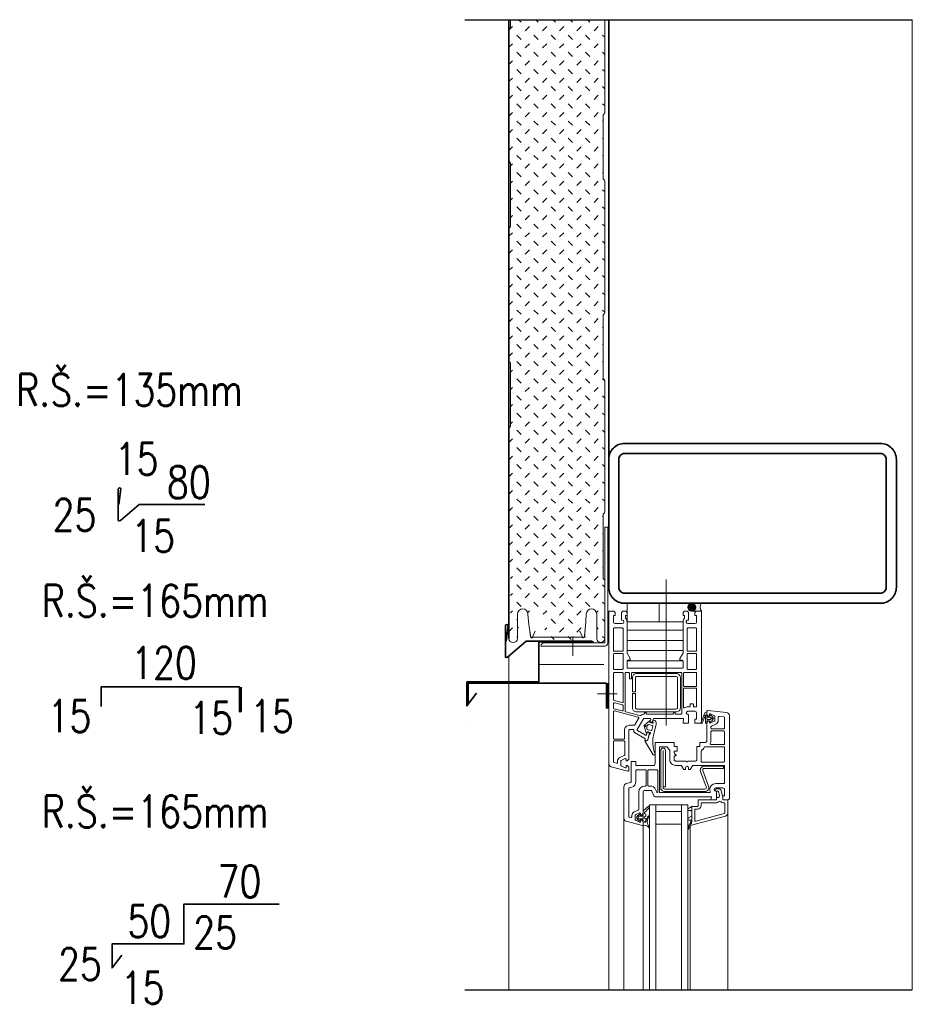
# Model space of a CAD drawing. Header units: millimetres. Extents: x -485339 to 350584, y -1189936 to 0.
# Tile 16 of 256: x -318442 to -317884, y -1055238 to -1054622. Entities that reach past the tile are written whole.
import ezdxf

# ---------------------------------------------------------------- set-up
doc = ezdxf.new("R2010")
doc.units = ezdxf.units.MM
doc.header["$LTSCALE"] = 10
for name, pattern in [('4008$0$SLD', [0]), ('4014$0$SLD', [0]), ('AUSGEZOGEN', [0]), ('DE_FLG$0$SLD', [0]), ('DE_MITTE$0$SLD', [0])]:
    doc.linetypes.add(name, pattern=pattern)
doc.layers.get('Defpoints').update_dxf_attribs({"color": 201})
for name, color, linetype, lineweight in [('N_klemp', 220, 'Continuous', 35), ('N_popis', 10, 'Continuous', 18), ('N_čáry_obrys', 10, 'Continuous', 35), ('N_čáry_plné', 10, 'Continuous', 18), ('N_šrary', 10, 'Continuous', 18), ('St_čáry_obrys', 5, 'Continuous', 35), ('St_čáry_plné', 250, 'Continuous', 18)]:
    doc.layers.add(name, color=color, linetype=linetype, lineweight=lineweight)
doc.styles.get("Standard").update_dxf_attribs({"font": 'simplex.shx', "width": 0.8})
doc.linetypes.add('IZOLACE', pattern='A,0.0001,-0.1,[134,ltypeshp.shx,S=0.1,R=0,X=-0.1,Y=0],-0.2,[134,ltypeshp.shx,S=0.1,R=180,X=0.1,Y=0],-0.1', length=0.4001)

# ---------------------------------------------------------------- blocks, each defined once
blk = doc.blocks.new('*X7571')
at = {"color": 0}
for p, q in [((144.05625, 175.3375), (144.05625, 175.3375)), ((144.1375, 175.175), (144.1375, 175.175)), ((144.21875, 175.3375), (144.21875, 175.3375)), ((144.21875, 175.0125), (144.21875, 175.0125)), ((144.3, 175.175), (144.3, 175.175)), ((144.38125, 175.3375), (144.38125, 175.3375)), ((144.38125, 175.0125), (144.38125, 175.0125)), ((144.4625, 175.175), (144.4625, 175.175)), ((144.54375, 175.3375), (144.54375, 175.3375)), ((144.54375, 175.0125), (144.54375, 175.0125)), ((144.625, 175.175), (144.625, 175.175)), ((144.70625, 175.3375), (144.70625, 175.3375)), ((143.975, 174.525), (143.975, 174.525)), ((144.1375, 174.525), (144.1375, 174.525)), ((144.21875, 174.6875), (144.21875, 174.6875)), ((144.3, 174.85), (144.3, 174.85)), ((144.3, 174.525), (144.3, 174.525)), ((144.38125, 174.6875), (144.38125, 174.6875)), ((144.4625, 174.85), (144.4625, 174.85)), ((144.4625, 174.525), (144.4625, 174.525)), ((144.54375, 174.6875), (144.54375, 174.6875)), ((144.625, 174.85), (144.625, 174.85)), ((144.625, 174.525), (144.625, 174.525)), ((144.70625, 174.6875), (144.70625, 174.6875)), ((144.7875, 174.525), (144.7875, 174.525))]:
    blk.add_line(p, q, dxfattribs=at)
blk = doc.blocks.new('*X7572')
at = {"color": 0}
for p, q in [((394.92, 631.63), (395.43, 632.13)), ((394.95, 631.47), (395.58, 632.11)), ((394.97, 631.85), (395.2, 632.08)), ((395, 631.35), (395.7, 632.05)), ((395.69, 631.21), (395, 631.9)), ((395.78, 631.29), (395.08, 631.99)), ((395.09, 631.26), (395.79, 631.97)), ((395.86, 631.39), (395.18, 632.07)), ((395.91, 631.52), (395.31, 632.12)), ((395.92, 631.68), (395.47, 632.13)), ((395.41, 631.13), (394.92, 631.62)), ((395.57, 631.15), (394.94, 631.78)), ((395.16, 631.2), (394.99, 631.37)), ((395.19, 631.19), (395.86, 631.86)), ((395.32, 631.14), (395.91, 631.73)), ((395.49, 631.14), (395.92, 631.56))]:
    blk.add_line(p, q, dxfattribs=at)

msp = doc.modelspace()

# ---------------------------------------------------------------- hatches: boundary and pattern name
at = {"layer": 'N_čáry_plné'}
h = msp.add_hatch(dxfattribs=at)
h.set_pattern_fill('NET', color=256, angle=45, style=0)
h.set_pattern_definition([(45, (-320485.2726, -1056006.063), (-2.245064, 2.245064), []), (135, (-320485.2726, -1056006.063), (-2.245064, -2.245064), [])])
h.paths.add_polyline_path([(-318062.03, -1054998.7), (-318062.03, -1054994.8), (-318063.03, -1054994.8), (-318063.03, -1054996.46, -0.213422)])
h = msp.add_hatch(dxfattribs=at)
h.set_pattern_fill('LINE', color=256, scale=2, style=0)
h.set_pattern_definition([(1e-13, (-320692.662, -1055956.594), (-1e-14, 6.35), [])])
h.paths.add_polyline_path([(-318062.03, -1055003.64), (-318062.03, -1055018.33), (-318060.03, -1055021.79), (-318060.03, -1055022.8), (-318061.53, -1055022.8, 0.414214), (-318062.03, -1055023.29), (-318062.03, -1055027.3, 0.414214), (-318061.53, -1055027.8), (-318027.53, -1055027.8, 0.414214), (-318027.03, -1055027.3), (-318027.03, -1055023.3, 0.414214), (-318027.53, -1055022.8), (-318029.03, -1055022.8), (-318029.03, -1055021.8), (-318027.03, -1055018.33), (-318027.03, -1055003.64)])
at = {"layer": 'N_šrary', "ltscale": 0.2}
h = msp.add_hatch(dxfattribs=at)
h.set_pattern_fill('ZEM_NASYPANA', color=256, scale=3.8, style=0)
h.set_pattern_definition([(45, (-318286.9425, -1057724.52), (8e-16, 10.748023), [3.8, -11.4]), (135, (-318278.8814, -1057719.146), (-10.748023, 8e-16), [3.8, -11.4])])
h.paths.add_polyline_path([(-318121.03, -1054993.95, -1), (-318114.53, -1054993.95), (-318113.94, -1055000.7), (-318112.75, -1055008.19, 0.73746), (-318111.62, -1055008.35), (-318111.46, -1055008.01, -0.982955), (-318112.85, -1055008.2), (-318113.23, -1055005.79), (-318114.04, -1055005.79), (-318113.85, -1055007.97, 0.388879), (-318111.86, -1055009.79), (-318110.69, -1055009.79), (-318091.03, -1055009.79), (-318089.72, -1055009.79, 0.388879), (-318087.72, -1055007.97), (-318087.53, -1055005.79), (-318088.56, -1055005.79), (-318087.94, -1054998.7), (-318087.53, -1054993.95, -1), (-318081.03, -1054993.95), (-318081.03, -1055009.2, 1), (-318076.03, -1055009.2), (-318076.03, -1055008.22), (-318076.03, -1054972.93, 0.267949), (-318076.53, -1054972.06, -0.267949), (-318077.03, -1054971.2), (-318077.03, -1054931.93, -0.267949), (-318076.53, -1054931.06, 0.267949), (-318076.03, -1054930.2), (-318076.03, -1054847.93, 0.267949), (-318076.53, -1054847.06, -0.267949), (-318077.03, -1054846.2), (-318077.03, -1054807.2, -0.267949), (-318076.53, -1054806.33, 0.267949), (-318076.03, -1054805.46), (-318076.03, -1054722.93, 0.267949), (-318076.53, -1054722.06, -0.267949), (-318077.03, -1054721.2), (-318077.03, -1054682.2, -0.267949), (-318076.53, -1054681.33, 0.267949), (-318076.03, -1054680.46), (-318076.03, -1054622.43), (-318135.03, -1054622.43), (-318135.03, -1054626.46, -0.267949), (-318135.53, -1054627.33, 0.267949), (-318136.03, -1054628.2), (-318136.03, -1054710.2, 0.267949), (-318135.53, -1054711.06, -0.267949), (-318135.03, -1054711.93), (-318135.03, -1054751.46, -0.267949), (-318135.53, -1054752.33, 0.267949), (-318136.03, -1054753.2), (-318136.03, -1054835.2, 0.267949), (-318135.53, -1054836.06, -0.267949), (-318135.03, -1054836.93), (-318135.03, -1054876.46, -0.267949), (-318135.53, -1054877.33, 0.267949), (-318136.03, -1054878.2), (-318136.03, -1054960.2, 0.267949), (-318135.53, -1054961.06, -0.267949), (-318135.03, -1054961.93), (-318135.03, -1055001.2, -0.267949), (-318135.53, -1055002.06, 0.267949), (-318136.03, -1055002.93), (-318136.03, -1055009.2, 0.920705), (-318130.58, -1055009.2), (-318130.58, -1054993.95, -1), (-318124.08, -1054993.95), (-318123.49, -1055000.7), (-318122.33, -1055007.99, 0.186793), (-318121.03, -1055004.62)])
h.paths.add_polyline_path([(-318089.77, -1055008.67, -0.277367), (-318090.06, -1055008.01)], flags=16)

# ---------------------------------------------------------------- linework, layer by layer
at = {"layer": 'Defpoints', "ltscale": 0.25}
for p, q in [((-318163.53, -1054622.14), (-317883.53, -1054622.14)), ((-318163.53, -1055228.94), (-317883.53, -1055228.94))]:
    msp.add_line(p, q, dxfattribs=at)
at = {"layer": 'N_klemp', "lineweight": 35}
for points in [[(-318380.42, -1054915.63, -0.729832), (-318378.81, -1054915.63), (-318380.02, -1054925.34)], [(-318326.21, -1054925.32), (-318367.4, -1054925.32), (-318379.15, -1054935.38, -0.369997), (-318380.42, -1054935.38), (-318380.42, -1054915.63)], [(-318138.13, -1055001.09, -0.729832), (-318136.52, -1055001.09), (-318137.73, -1055010.8)], [(-318083.92, -1055010.77), (-318125.12, -1055010.77), (-318136.86, -1055020.84, -0.369997), (-318138.13, -1055020.84), (-318138.13, -1055001.09)], [(-318161.58, -1055049.32), (-318161.58, -1055037.2), (-318075, -1055037.2), (-318075, -1055052.2, 1), (-318073.9, -1055052.2), (-318073.9, -1055037.23)], [(-318391.22, -1055051.65), (-318391.22, -1055039.54), (-318304.64, -1055039.54), (-318304.64, -1055054.54, 1), (-318303.54, -1055054.54), (-318303.54, -1055039.56)]]:
    msp.add_lwpolyline(points, format="xyb", dxfattribs=at)
for points in [[(-318083.03, -1055011.36), (-318117.28, -1055011.36), (-318117.28, -1055036.36), (-318162.28, -1055036.36), (-318162.28, -1055051.36), (-318156.19, -1055043.42)], [(-318279.74, -1055175.28), (-318339.31, -1055175.28), (-318339.31, -1055200.28), (-318384.31, -1055200.28), (-318384.31, -1055215.28), (-318378.22, -1055207.34)]]:
    msp.add_lwpolyline(points, dxfattribs=at)
at = {"layer": 'N_čáry_obrys'}
for points in [[(-318136.03, -1055009.2), (-318136.03, -1054622.14)], [(-318073.53, -1054622.14), (-318073.53, -1054896.72)]]:
    msp.add_lwpolyline(points, dxfattribs=at)
at = {"layer": 'N_čáry_obrys', "lineweight": 18}
msp.add_lwpolyline([(-318136.03, -1055020.13), (-318136.03, -1055228.94)], dxfattribs=at)
at = {"layer": 'N_čáry_plné'}
for p, q in [((-318136.03, -1054622.14), (-318136.03, -1055009.2)), ((-318073.53, -1054622.14), (-318073.53, -1054906.87)), ((-317883.53, -1055228.94), (-317883.53, -1054622.14)), ((-318015.53, -1054987.2), (-318021.53, -1054987.2)), ((-318021.53, -1054992.2), (-318015.53, -1054992.2)), ((-318064.9, -1055050.7), (-318069.9, -1055049.36)), ((-318070.53, -1055051.8), (-318070.53, -1055052.64)), ((-318070.16, -1055053.13), (-318065.16, -1055054.47)), ((-318064.53, -1055053.98), (-318064.53, -1055051.19)), ((-318075.18, -1055076.19), (-318075.18, -1055076.19))]:
    msp.add_line(p, q, dxfattribs=at)
at = {"layer": 'N_čáry_plné', "linetype": 'AUSGEZOGEN'}
for p, q in [((-318076.03, -1054622.43), (-318076.03, -1054680.46)), ((-318136.03, -1054628.2), (-318136.03, -1054710.2)), ((-318136.03, -1054628.2), (-318136.03, -1054710.2)), ((-318077.03, -1054682.2), (-318077.03, -1054721.2)), ((-318077.03, -1054682.2), (-318077.03, -1054721.2)), ((-318135.03, -1054711.93), (-318135.03, -1054751.46)), ((-318076.03, -1054722.93), (-318076.03, -1054805.46)), ((-318136.03, -1054753.2), (-318136.03, -1054835.2)), ((-318077.03, -1054807.2), (-318077.03, -1054846.2)), ((-318135.03, -1054836.93), (-318135.03, -1054876.46)), ((-318076.03, -1054847.93), (-318076.03, -1054930.2)), ((-318076.03, -1054849.72), (-318076.03, -1054930.2)), ((-318135.03, -1054868.43), (-318135.03, -1054876.46)), ((-318136.03, -1054878.2), (-318136.03, -1054960.2)), ((-318136.03, -1054878.2), (-318136.03, -1054960.2)), ((-318077.03, -1054931.93), (-318077.03, -1054971.2)), ((-318077.03, -1054931.93), (-318077.03, -1054971.2)), ((-318076.03, -1054972.93), (-318076.03, -1055009.2)), ((-318130.58, -1054993.95), (-318130.58, -1055009.2)), ((-318124.08, -1054993.95), (-318123.49, -1055000.7)), ((-318087.53, -1054993.95), (-318087.94, -1054998.7)), ((-318081.03, -1054993.95), (-318081.03, -1055009.2)), ((-318123.49, -1055000.7), (-318122.3, -1055008.19)), ((-318087.94, -1054998.7), (-318088.78, -1055008.2)), ((-318122.95, -1055004.7), (-318122.4, -1055008.2)), ((-318121.17, -1055008.35), (-318119.54, -1055004.7)), ((-318089.91, -1055008.34), (-318091.54, -1055004.69)), ((-318088.37, -1055004.69), (-318088.68, -1055008.22)), ((-318121.71, -1055008.7), (-318121.61, -1055008.7)), ((-318121.16, -1055008.34), (-318089.91, -1055008.34))]:
    msp.add_line(p, q, dxfattribs=at)
at = {"layer": 'N_čáry_plné', "linetype": 'Continuous'}
for p, q in [((-318048.04, -1055228.94), (-318048.04, -1055113.32)), ((-318044.04, -1055113.32), (-318048.04, -1055113.32)), ((-318044.04, -1055228.94), (-318044.04, -1055113.32)), ((-318028.04, -1055228.94), (-318028.04, -1055113.32)), ((-318024.04, -1055113.32), (-318028.04, -1055113.32)), ((-318024.04, -1055228.94), (-318024.04, -1055113.32))]:
    msp.add_line(p, q, dxfattribs=at)
at = {"layer": 'N_čáry_plné'}
for points in [[(-318116, -1055013.97, -0.414214), (-318114, -1055011.97), (-318076.03, -1055011.97), (-318076.03, -1054939.47), (-318074.03, -1054939.47), (-318074.03, -1055011.97, -0.414214), (-318076.03, -1055013.97), (-318116, -1055013.97)], [(-318050.55, -1055072.79, 0.707107), (-318049.14, -1055072.68), (-318048.3, -1055069.54), (-318047.47, -1055068.35, 0.520567), (-318047.61, -1055067.97), (-318049.31, -1055067.51), (-318049.49, -1055068.19, -0.745504), (-318050.06, -1055068.2), (-318051.42, -1055064.06, -0.297935), (-318051.31, -1055063.64), (-318048.06, -1055060.74, -0.745504), (-318047.57, -1055061.04), (-318047.76, -1055061.71), (-318046.09, -1055062.16, 0.606815), (-318045.79, -1055061.83), (-318046.03, -1055061.18, -0.153915), (-318046.04, -1055061.09), (-318045.89, -1055060.56, -0.414214), (-318045.4, -1055060.27, -0.425542), (-318043.89, -1055062.75), (-318045.35, -1055069.13, 0.153081), (-318044.53, -1055081.26, -0.708308), (-318045.69, -1055081.89), (-318050.67, -1055073.59, -0.282029), (-318050.87, -1055072.93), (-318050.83, -1055072.81, -0.707107), (-318050.55, -1055072.79)], [(-318039.5, -1055101.9), (-318038, -1055101.9), (-318038, -1055079.2, 1), (-318041, -1055079.2), (-318041, -1055102.4, 0.414214), (-318038.5, -1055104.9), (-318013.4, -1055104.9, 0.522229), (-318011.06, -1055101.53), (-318014.64, -1055091.85, -0.522229), (-318013.7, -1055090.5), (-318001.7, -1055090.5), (-318001.7, -1055089), (-318013.7, -1055089, 0.522229), (-318016.05, -1055092.37), (-318012.47, -1055102.05, -0.522229), (-318013.4, -1055103.4), (-318038.5, -1055103.4, -0.414214), (-318039.5, -1055102.4), (-318039.5, -1055079.2)], [(-318053.94, -1055123.11, -0.548619), (-318054.34, -1055123.24), (-318054.44, -1055123.16), (-318055.66, -1055122.13), (-318055.76, -1055122.05, -0.221695), (-318055.83, -1055121.9), (-318055.83, -1055120.49, -0.221694), (-318055.76, -1055120.34), (-318055.66, -1055120.26), (-318054.44, -1055119.23), (-318054.34, -1055119.15, -0.548619), (-318053.94, -1055119.28), (-318053.83, -1055119.69), (-318052.03, -1055119.69), (-318052.03, -1055117.16, -0.303346), (-318051.9, -1055116.98), (-318048.66, -1055114.07, -0.070456), (-318048.53, -1055114.04, -0.565003), (-318048.07, -1055114.65, -0.088529), (-318050.96, -1055117.82, 0.282029), (-318051.23, -1055118.27), (-318051.23, -1055118.73), (-318050.33, -1055119.06), (-318050.33, -1055120.5), (-318051.23, -1055120.73), (-318051.23, -1055121.66), (-318050.33, -1055121.9), (-318050.33, -1055123.5), (-318051.23, -1055123.73), (-318051.23, -1055124.1), (-318050.33, -1055124.1, -0.151253), (-318048.48, -1055120.12, -0.881616), (-318048.08, -1055120.47, 0.385228), (-318048.07, -1055127.21, -0.856923), (-318048.39, -1055127.52), (-318049.13, -1055126.72, 0.184411), (-318050.42, -1055126.1), (-318051.85, -1055125.97, -0.388886), (-318052.03, -1055125.77), (-318052.03, -1055125.1), (-318052.03, -1055122.7), (-318053.83, -1055122.7), (-318053.94, -1055123.11)], [(-318022.53, -1055126.2, 0.07144), (-318023.47, -1055128.33, -0.40386), (-318023.71, -1055128.48), (-318023.78, -1055128.46, -0.410765), (-318024.01, -1055128.11, -0.058815), (-318023.12, -1055125.58, -0.063292), (-318023.05, -1055125.47), (-318022.71, -1055125.05, -0.053572), (-318022.4, -1055124.75, 0.227931), (-318022.03, -1055123.97), (-318022.03, -1055123.18, 0.414214), (-318022.33, -1055122.88), (-318023.28, -1055122.88, -0.767327), (-318023.65, -1055121.48), (-318021.78, -1055120.4, 0.267927), (-318021.53, -1055119.97), (-318021.53, -1055117.38, 0.414214), (-318022.03, -1055116.88), (-318023.28, -1055116.88, -0.767327), (-318023.65, -1055115.48), (-318021.53, -1055114.25)]]:
    msp.add_lwpolyline(points, format="xyb", dxfattribs=at)
at = {"layer": 'N_čáry_plné', "ltscale": 0.25}
msp.add_lwpolyline([(-318037.51, -1055063.67), (-318037.51, -1054972.38)], dxfattribs=at)
at = {"layer": 'N_čáry_plné'}
msp.add_lwpolyline([(-318062.03, -1054998.7), (-318041.89, -1054998.7), (-318041.89, -1054987.2), (-318062.03, -1054987.2)], close=True, dxfattribs=at)
at = {"layer": 'N_čáry_plné', "linetype": 'Continuous'}
msp.add_lwpolyline([(-318073.53, -1055048.92), (-318073.53, -1054992.2), (-318070.28, -1054992.2), (-318069.53, -1054992.94), (-318069.53, -1054994.8), (-318070.53, -1054994.8), (-318070.53, -1054998.9, 0.414213), (-318069.53, -1054999.9), (-318065.03, -1054999.9, 0.414213), (-318064.03, -1054998.9), (-318064.03, -1054998.7, 0.414213), (-318065.03, -1054997.7), (-318065.53, -1054997.7), (-318065.53, -1054992.95), (-318064.78, -1054992.2), (-318062.78, -1054992.2), (-318062.03, -1054992.95), (-318062.03, -1054994.8), (-318063.03, -1054994.8), (-318063.03, -1054996.46, -0.213422), (-318062.03, -1054998.7), (-318062.03, -1055018.33), (-318060.03, -1055021.79), (-318060.03, -1055022.8), (-318061.53, -1055022.8, 0.414213), (-318062.03, -1055023.29), (-318062.03, -1055027.3, 0.414214), (-318061.53, -1055027.8), (-318027.53, -1055027.8, 0.414213), (-318027.03, -1055027.3), (-318027.03, -1055023.3, 0.414213), (-318027.53, -1055022.8), (-318029.03, -1055022.8), (-318029.03, -1055021.8), (-318027.03, -1055018.33), (-318027.03, -1054998.7, -0.213422), (-318026.03, -1054996.46), (-318026.03, -1054994.8), (-318027.03, -1054994.8), (-318027.03, -1054992.94), (-318026.28, -1054992.2), (-318024.28, -1054992.2), (-318023.53, -1054992.95), (-318023.53, -1054997.7), (-318024.03, -1054997.7, 0.414214), (-318025.03, -1054998.7), (-318025.03, -1054998.9, 0.414213), (-318024.03, -1054999.9), (-318019.53, -1054999.9, 0.414213), (-318018.53, -1054998.9), (-318018.53, -1054994.8), (-318019.53, -1054994.8), (-318019.53, -1054992.94), (-318018.78, -1054992.2), (-318015.53, -1054992.2), (-318015.53, -1055061.2, -0.414214), (-318016.53, -1055062.2), (-318019.53, -1055062.2), (-318019.53, -1055059.6), (-318018.53, -1055059.6), (-318018.53, -1055055.7, 0.414213), (-318019.53, -1055054.7), (-318024.03, -1055054.7, 1), (-318024.03, -1055056.7), (-318023.53, -1055056.7), (-318023.53, -1055062.2), (-318027.03, -1055062.2), (-318026.77, -1055059.2), (-318045.14, -1055059.2, 0.339454), (-318045.63, -1055059.57), (-318046.01, -1055060.99, -0.267949), (-318046.72, -1055061.69), (-318047.26, -1055061.84), (-318047.56, -1055061.76, -0.414214), (-318047.7, -1055061.51), (-318047.25, -1055059.82, 0.493145), (-318047.73, -1055059.2), (-318051.36, -1055059.2, 0.267949), (-318051.79, -1055059.45), (-318055.66, -1055066.15, 0.414214), (-318055.48, -1055066.83), (-318050.54, -1055069.68, 0.493145), (-318049.81, -1055069.38), (-318049.36, -1055067.69, -0.414214), (-318049.11, -1055067.55), (-318048.81, -1055067.63), (-318048.41, -1055068.03, -0.267949), (-318048.15, -1055069), (-318049.12, -1055072.62, -0.8391), (-318050.67, -1055072.48), (-318050.7, -1055072.15, 0.244698), (-318050.95, -1055071.76), (-318057.48, -1055067.99, -0.267949), (-318057.73, -1055067.56), (-318057.73, -1055066.7, 0.414214), (-318058.23, -1055066.2), (-318060.53, -1055066.2, 0.414214), (-318061.03, -1055066.7), (-318061.03, -1055084.7), (-318062.03, -1055085.69), (-318062.53, -1055085.69), (-318062.53, -1055084.8, 0.548619), (-318063.24, -1055084.34), (-318065.74, -1055085.51, 0.291473), (-318066.03, -1055085.96), (-318066.03, -1055088.43, 0.291474), (-318065.74, -1055088.88), (-318063.24, -1055090.05, 0.546633), (-318062.53, -1055089.59), (-318062.53, -1055088.7), (-318062.03, -1055088.7), (-318061.03, -1055089.69), (-318061.03, -1055091.7, -0.493145), (-318061.66, -1055092.18), (-318072.05, -1055089.39, -0.339454), (-318073.53, -1055087.46), (-318073.53, -1054992.2)], format="xyb", dxfattribs=at)
at = {"layer": 'N_čáry_plné'}
for points in [[(-318062.03, -1054998.7), (-318027.03, -1054998.7)], [(-318096.02, -1055020.07), (-318096.02, -1055007.86)], [(-318080.44, -1055043.8), (-318068.23, -1055043.8)], [(-318070.53, -1055051.8), (-318070.53, -1055049.85)], [(-318073.53, -1055087.46), (-318073.53, -1055228.94)], [(-318064.03, -1055121.54), (-318064.03, -1055228.94)], [(-317999.03, -1055118.36), (-317999.03, -1055228.94)], [(-318052.03, -1055125.89), (-318052.03, -1055228.94)], [(-318022.53, -1055126.2), (-318022.53, -1055228.94)]]:
    msp.add_lwpolyline(points, dxfattribs=at)
at = {"layer": 'N_čáry_plné', "linetype": 'Continuous'}
for points in [[(-318070.53, -1055003.1, -0.414214), (-318070.03, -1055002.6), (-318065.03, -1055002.6, -0.414214), (-318064.53, -1055003.1), (-318064.53, -1055016.7, -0.414214), (-318065.03, -1055017.2), (-318070.03, -1055017.2, -0.414214), (-318070.53, -1055016.69)], [(-318024.03, -1055002.6, 0.414214), (-318024.53, -1055003.1), (-318024.53, -1055016.7, 0.414214), (-318024.03, -1055017.2), (-318019.03, -1055017.2, 0.414214), (-318018.53, -1055016.7), (-318018.53, -1055003.1, 0.414214), (-318019.03, -1055002.6)], [(-318065.03, -1055018.5, -0.414214), (-318064.53, -1055019), (-318064.53, -1055028, -0.414214), (-318065.03, -1055028.5), (-318070.03, -1055028.5, -0.414214), (-318070.53, -1055027.99), (-318070.53, -1055019, -0.414213), (-318070.03, -1055018.5)], [(-318019.03, -1055018.5, -0.414213), (-318018.53, -1055019), (-318018.53, -1055028, -0.414214), (-318019.03, -1055028.5), (-318024.03, -1055028.5, -0.414214), (-318024.53, -1055028), (-318024.53, -1055019, -0.414214), (-318024.03, -1055018.5)], [(-318070.53, -1055031, -0.414214), (-318070.03, -1055030.5), (-318065.03, -1055030.5, -0.414214), (-318064.53, -1055030.99), (-318064.53, -1055048.81, -0.493145), (-318065.16, -1055049.29), (-318070.16, -1055047.95, -0.339454), (-318070.53, -1055047.47)], [(-318060.53, -1055031, 0.414214), (-318061.03, -1055030.5), (-318062.73, -1055030.5, 0.414214), (-318063.23, -1055031), (-318063.23, -1055054.6, 0.339454), (-318062.86, -1055055.08), (-318053.99, -1055057.46, 0.257005), (-318053.52, -1055057.34, -0.176272), (-318051.51, -1055056.5, 0.401872), (-318051.03, -1055056, -1.002105), (-318050.03, -1055055.99, 0.414214), (-318049.53, -1055056.5), (-318033.53, -1055056.5, 0.414214), (-318033.03, -1055055.99, -1), (-318032.03, -1055055.99, 0.414214), (-318031.53, -1055056.5), (-318028.23, -1055056.5, 0.414214), (-318027.73, -1055056), (-318027.73, -1055031, 0.414214), (-318028.23, -1055030.5), (-318058.73, -1055030.5, 0.414214), (-318059.23, -1055031), (-318059.23, -1055034.5), (-318060.53, -1055034.5)], [(-318026.23, -1055030.5), (-318019.03, -1055030.5, -0.414214), (-318018.53, -1055031), (-318018.53, -1055038.7, -0.414214), (-318019.03, -1055039.2), (-318026.23, -1055039.2, -0.414214), (-318026.73, -1055038.7), (-318026.73, -1055031, -0.414214)], [(-318019.03, -1055052), (-318020.03, -1055052, -0.414214), (-318020.53, -1055051.5), (-318020.53, -1055050.5, 0.414214), (-318021.03, -1055050), (-318022.03, -1055050, 0.414214), (-318022.53, -1055050.5), (-318022.53, -1055051.49, -0.414214), (-318023.03, -1055051.99), (-318024.03, -1055051.99, 0.138709), (-318025.97, -1055052.54, -0.586627), (-318026.73, -1055052.12), (-318026.73, -1055040.7, -0.414214), (-318026.23, -1055040.2), (-318019.03, -1055040.2, -0.414214), (-318018.53, -1055040.7), (-318018.53, -1055051.49, -0.414214)], [(-318057.53, -1055063.5), (-318060.53, -1055063.5, 0.414214), (-318063.73, -1055066.7), (-318063.73, -1055071.7), (-318063.73, -1055071.7, -0.414214), (-318064.23, -1055072.2), (-318070.03, -1055072.2, -0.414214), (-318070.53, -1055071.7), (-318070.53, -1055055.02, -0.493145), (-318069.9, -1055054.54), (-318055.09, -1055058.51, -0.493145), (-318054.79, -1055059.24), (-318057.1, -1055063.25, -0.267949)], [(-318032.63, -1055076.7), (-318030.78, -1055076.7), (-318030.78, -1055079.7), (-318032.63, -1055079.7), (-318032.63, -1055080.41, 0.176327), (-318032.39, -1055081.05), (-318031.38, -1055082.27, -0.63707), (-318031.53, -1055082.6), (-318032.63, -1055082.6), (-318032.63, -1055084.9, 0.414214), (-318031.63, -1055085.9), (-318025.03, -1055085.9, 0.99998), (-318024.03, -1055085.9), (-318019.28, -1055085.9, 0.414214), (-318018.28, -1055084.89), (-318018.28, -1055076.7), (-318016.43, -1055076.7), (-318016.43, -1055074.2), (-318013.03, -1055074.2, 0.414214), (-318012.03, -1055073.2), (-318012.03, -1055061.7), (-318011.03, -1055060.69), (-318010.53, -1055060.69), (-318010.53, -1055061.6, 0.54862), (-318009.82, -1055062.05), (-318007.32, -1055060.88, 0.291474), (-318007.03, -1055060.43), (-318007.03, -1055057.96, 0.291474), (-318007.32, -1055057.51), (-318009.82, -1055056.34, 0.546634), (-318010.53, -1055056.79), (-318010.53, -1055057.69), (-318011.03, -1055057.69), (-318012.03, -1055056.69), (-318012.03, -1055054.7, -0.445229), (-318011.48, -1055054.2), (-317999.82, -1055055.42, -0.383864), (-317998.03, -1055057.41), (-317998.03, -1055109.19, -0.414213), (-317999.03, -1055110.2), (-318002.03, -1055110.2), (-318002.03, -1055107.59), (-318001.03, -1055107.59), (-318001.03, -1055103.7, 0.414215), (-318002.03, -1055102.7), (-318006.53, -1055102.7, 0.999998), (-318006.53, -1055104.7), (-318006.03, -1055104.7), (-318006.03, -1055110.2), (-318009.53, -1055110.2), (-318009.18, -1055108.2), (-318044.39, -1055108.2, -0.291474), (-318045.3, -1055107.62), (-318046.62, -1055104.77, 0.291474), (-318047.53, -1055104.2), (-318051.03, -1055104.2, 0.414214), (-318052.03, -1055105.19), (-318052.03, -1055118.69), (-318053.03, -1055119.69), (-318053.53, -1055119.69), (-318053.53, -1055118.8, 0.548619), (-318054.24, -1055118.34), (-318056.74, -1055119.51, 0.291473), (-318057.03, -1055119.96), (-318057.03, -1055122.43, 0.291474), (-318056.74, -1055122.88), (-318054.24, -1055124.05, 0.546633), (-318053.53, -1055123.59), (-318053.53, -1055122.7), (-318053.03, -1055122.7), (-318052.03, -1055123.7), (-318052.03, -1055125.89, -0.493145), (-318052.41, -1055126.18), (-318062.55, -1055123.47, -0.339454), (-318064.03, -1055121.54), (-318064.03, -1055101.94, -0.339454), (-318062.55, -1055100), (-318059.9, -1055099.29, 0.339454), (-318059.53, -1055098.81), (-318059.53, -1055086.2), (-318056.53, -1055086.2), (-318056.53, -1055088.7), (-318045.53, -1055088.7, 0.414214), (-318044.53, -1055087.69), (-318044.53, -1055074.2), (-318032.63, -1055074.2)], [(-318005.03, -1055060.43, -0.291474), (-318006.47, -1055062.7), (-318009.24, -1055063.99, 0.291473), (-318009.53, -1055064.44), (-318009.53, -1055065.2, 0.414214), (-318009.03, -1055065.7), (-318001.53, -1055065.7, 0.407129), (-318001.03, -1055065.21), (-318001.03, -1055058.76, 0.383864), (-318001.48, -1055058.27), (-318004.48, -1055057.95, 0.435959), (-318005.03, -1055058.43)], [(-318009.03, -1055067), (-318001.53, -1055067, -0.414213), (-318001.03, -1055067.5), (-318001.03, -1055075.09, -0.414214), (-318001.53, -1055075.6), (-318009.48, -1055075.6, -0.559436), (-318009.93, -1055074.87, 0.117902), (-318009.53, -1055073.2), (-318009.53, -1055067.5, -0.414214)], [(-318070.03, -1055073.2), (-318064.03, -1055073.2, -0.414214), (-318063.53, -1055073.69), (-318063.53, -1055081.95, -0.291473), (-318063.82, -1055082.4), (-318066.58, -1055083.69, 0.291473), (-318068.03, -1055085.96), (-318068.03, -1055086.71, -0.493145), (-318068.66, -1055087.2), (-318070.16, -1055086.79, -0.339454), (-318070.53, -1055086.31), (-318070.53, -1055073.7, -0.414214)], [(-318035.33, -1055084.9, 0.414214), (-318031.63, -1055088.6), (-318028.32, -1055088.6, -0.267949), (-318027.88, -1055088.85), (-318026.53, -1055091.2), (-318025.53, -1055091.2), (-318025.53, -1055090.1, -0.999998), (-318023.53, -1055090.1), (-318023.53, -1055091.2), (-318022.53, -1055091.2), (-318021.17, -1055088.84, -0.267949), (-318020.74, -1055088.6), (-318001.53, -1055088.6, -0.414214), (-318001.03, -1055089.1), (-318001.03, -1055099.5, -0.414214), (-318001.53, -1055100), (-318006.53, -1055100, 0.509683), (-318010.05, -1055104.84, -0.509693), (-318010.52, -1055105.5), (-318041.33, -1055105.5, -0.414214), (-318041.83, -1055105), (-318041.83, -1055077.4, -0.414214), (-318041.33, -1055076.9), (-318037.45, -1055076.9, -0.198912), (-318037.24, -1055076.98), (-318035.42, -1055078.81, -0.198912), (-318035.33, -1055079.02)], [(-318015.29, -1055079.14, 0.291705), (-318015.58, -1055079.6), (-318015.58, -1055086.1, 0.414214), (-318015.08, -1055086.6), (-318001.53, -1055086.6, 0.414214), (-318001.03, -1055086.1), (-318001.03, -1055077.4, 0.414214), (-318001.53, -1055076.9), (-318013.31, -1055076.9, 0.351), (-318013.79, -1055077.29, -0.232768)], [(-318056.53, -1055091.9, -0.414214), (-318056.03, -1055091.4), (-318050.53, -1055091.4, -0.414214), (-318050.03, -1055091.9), (-318050.03, -1055101, -0.414214), (-318050.53, -1055101.5), (-318051.03, -1055101.5, 0.414213), (-318054.73, -1055105.19), (-318054.73, -1055116.04, -0.291473), (-318055.02, -1055116.5), (-318057.58, -1055117.69, 0.291473), (-318059.03, -1055119.96), (-318059.03, -1055120.65, -0.493145), (-318059.66, -1055121.14), (-318060.66, -1055120.87, -0.339454), (-318061.03, -1055120.39), (-318061.03, -1055103.09, -0.339454), (-318060.66, -1055102.6), (-318059.12, -1055102.19, 0.339454), (-318056.53, -1055098.81)], [(-318043.39, -1055105.33, 0.802585), (-318042.83, -1055105.2), (-318042.83, -1055091.9, 0.414214), (-318043.33, -1055091.4), (-318048.53, -1055091.4, 0.414214), (-318049.03, -1055091.9), (-318049.03, -1055101, 0.414214), (-318048.53, -1055101.5), (-318047.53, -1055101.5, -0.291474), (-318044.18, -1055103.63)]]:
    msp.add_lwpolyline(points, format="xyb", close=True, dxfattribs=at)
at = {"layer": 'N_čáry_plné', "linetype": 'IZOLACE', "lineweight": 18, "ltscale": 2}
msp.add_lwpolyline([(-318076.59, -1055025.4), (-318117.28, -1055025.4)], dxfattribs=at)
at = {"layer": 'N_čáry_plné', "linetype": '4014$0$SLD'}
msp.add_lwpolyline([(-318030.46, -1055052.35, -0.414214), (-318031.46, -1055053.35), (-318055.86, -1055053.35, -0.414214), (-318056.86, -1055052.35), (-318056.86, -1055043.65), (-318058.66, -1055043.65), (-318058.66, -1055052.65, 0.414214), (-318056.16, -1055055.15), (-318031.16, -1055055.15, 0.414214), (-318028.66, -1055052.65), (-318028.66, -1055033.65, 0.414214), (-318031.16, -1055031.15), (-318056.16, -1055031.15, 0.414214), (-318058.66, -1055033.65), (-318058.66, -1055042.65), (-318056.86, -1055042.65), (-318056.86, -1055033.95, -0.414214), (-318055.86, -1055032.95), (-318031.46, -1055032.95, -0.414214), (-318030.46, -1055033.95)], format="xyb", close=True, dxfattribs=at)
at = {"layer": 'N_čáry_plné'}
for points in [[(-318012.03, -1055055.5, 0.414214), (-318012.23, -1055055.3), (-318012.48, -1055055.3, 0.149964), (-318013.37, -1055055.78), (-318015.63, -1055061.64, 0.865088), (-318014.96, -1055062.2), (-318013.26, -1055057.59, -4.419361), (-318013.03, -1055057.7), (-318013.03, -1055061.7, 0.414214), (-318012.53, -1055062.2), (-318012.23, -1055062.2, 0.414214), (-318012.03, -1055062), (-318012.03, -1055060.7), (-318010.53, -1055060.7), (-318010.53, -1055061.25, 0.641722), (-318010.03, -1055061.47), (-318008.44, -1055060.1, 0.458292), (-318008.44, -1055058.29), (-318010.03, -1055056.92, 0.641722), (-318010.53, -1055057.15), (-318010.53, -1055057.7), (-318012.03, -1055057.7)], [(-318054.83, -1055120.29, 0.414214), (-318055.13, -1055120.59), (-318055.13, -1055121.8, 0.414214), (-318054.83, -1055122.1), (-318052.33, -1055122.1, 0.414214), (-318052.03, -1055121.8), (-318052.03, -1055120.59, 0.414214), (-318052.33, -1055120.29)]]:
    msp.add_lwpolyline(points, format="xyb", close=True, dxfattribs=at)
at = {"layer": 'N_čáry_plné', "linetype": 'DE_FLG$0$SLD'}
msp.add_lwpolyline([(-318009.83, -1055058.45), (-318011.73, -1055058.45, 0.414214), (-318012.03, -1055058.75), (-318012.03, -1055059.65, 0.414214), (-318011.73, -1055059.95), (-318009.83, -1055059.95, 0.414214), (-318009.53, -1055059.65), (-318009.53, -1055058.75, 0.414214)], format="xyb", close=True, dxfattribs=at)
at = {"layer": 'N_čáry_plné', "linetype": 'DE_MITTE$0$SLD'}
msp.add_lwpolyline([(-318049.35, -1055063.56), (-318048.82, -1055063.03, -0.267949), (-318048.53, -1055062.96), (-318046.09, -1055063.61, -0.414214), (-318045.88, -1055063.98), (-318046.55, -1055066.49, -0.414214), (-318046.92, -1055066.7), (-318049.36, -1055066.05, -0.267949), (-318049.57, -1055065.83), (-318049.76, -1055065.11, -0.131653), (-318049.76, -1055064.96), (-318049.43, -1055063.7, -0.131653)], format="xyb", close=True, dxfattribs=at)
at = {"layer": 'N_čáry_plné', "linetype": '4008$0$SLD'}
for points in [[(-318021.53, -1055114.2), (-318018.03, -1055114.2, 0.414214), (-318017.53, -1055113.7), (-318017.53, -1055110.2), (-318006.03, -1055110.2), (-318006.03, -1055108.7), (-318005.2, -1055108.7, 0.493145), (-318004.23, -1055107.44), (-318004.9, -1055104.92, 0.339454), (-318005.19, -1055104.7), (-318006.18, -1055104.7, -0.999999), (-318006.18, -1055103.2), (-318004.73, -1055103.2, -0.339454), (-318003.18, -1055104.38), (-318002.03, -1055108.7), (-318002.03, -1055110.2), (-317999.03, -1055110.2), (-317999.03, -1055118.36, -0.339454), (-318000.51, -1055120.3), (-318022.53, -1055126.2), (-318022.53, -1055125.97, -0.23607), (-318022.13, -1055125.17, 0.23607), (-318021.53, -1055123.97)], [(-318018.03, -1055116, 0.414214), (-318015.73, -1055113.7), (-318015.73, -1055112.5, -0.414214), (-318015.23, -1055112), (-318006.08, -1055112, 0.230961), (-318004.82, -1055111.38, -0.487948), (-318003.24, -1055111.38, 0.230959), (-318001.98, -1055112), (-318001.33, -1055112, -0.414214), (-318000.83, -1055112.5), (-318000.83, -1055118.13, -0.339454), (-318001.2, -1055118.62), (-318019.1, -1055123.41, -0.493145), (-318019.73, -1055122.93), (-318019.73, -1055116.5, -0.414214), (-318019.23, -1055116)]]:
    msp.add_lwpolyline(points, format="xyb", close=True, dxfattribs=at)
at = {"layer": 'N_čáry_plné', "linetype": 'Continuous'}
for points in [[(-318028.04, -1055113.32), (-318028.04, -1055117.32), (-318044.04, -1055117.32), (-318044.04, -1055113.32)], [(-318028.04, -1055117.32), (-318028.04, -1055125.32), (-318044.04, -1055125.32), (-318044.04, -1055117.32)]]:
    msp.add_lwpolyline(points, close=True, dxfattribs=at)
at = {"layer": 'N_čáry_plné'}
msp.add_circle((-318021.53, -1054989.7), 2.5, dxfattribs=at)
at = {"layer": 'N_čáry_plné', "linetype": 'DE_FLG$0$SLD'}
msp.add_circle((-318008.73, -1055059.2), 0.35, dxfattribs=at)
at = {"layer": 'N_čáry_plné', "linetype": 'DE_MITTE$0$SLD'}
msp.add_circle((-318050.56, -1055064.07), 0.35, dxfattribs=at)
at = {"layer": 'N_čáry_plné', "linetype": 'AUSGEZOGEN'}
for centre, radius, start, end in [((-318077.03, -1054680.46), 1, 300, 0), ((-318077.03, -1054680.46), 1, 300, 0), ((-318076.03, -1054682.2), 1, 120, 180), ((-318076.03, -1054682.2), 1, 120, 180), ((-318135.03, -1054710.2), 1, 180, 240), ((-318136.03, -1054711.93), 1, 0, 60), ((-318076.03, -1054721.2), 1, 180, 240), ((-318077.03, -1054722.93), 1, 0, 60), ((-318135.03, -1054753.2), 1, 120, 180), ((-318136.03, -1054751.46), 1, 300, 0), ((-318076.03, -1054807.2), 1, 120, 180), ((-318077.03, -1054805.46), 1, 300, 0), ((-318135.03, -1054835.2), 1, 180, 240), ((-318136.03, -1054836.93), 1, 0, 60), ((-318076.03, -1054846.2), 1, 180, 240), ((-318077.03, -1054847.93), 1, 0, 60), ((-318135.03, -1054878.2), 1, 120, 180), ((-318135.03, -1054878.2), 1, 120, 180), ((-318136.03, -1054876.46), 1, 300, 0), ((-318136.03, -1054876.46), 1, 300, 0), ((-318076.03, -1054931.93), 1, 120, 180), ((-318076.03, -1054931.93), 1, 120, 180), ((-318077.03, -1054930.2), 1, 300, 0), ((-318077.03, -1054930.2), 1, 300, 0), ((-318076.03, -1054971.2), 1, 180, 240), ((-318076.03, -1054971.2), 1, 180, 240), ((-318077.03, -1054972.93), 1, 0, 60), ((-318077.03, -1054972.93), 1, 0, 60), ((-318127.33, -1054993.95), 3.25, 0, 180), ((-318084.28, -1054993.95), 3.25, 0, 180), ((-318129.58, -1055002.93), 1, 120, 180), ((-318133.3, -1055008.97), 2.73, 184.72814, 355.27186), ((-318121.71, -1055008.1), 0.7, 189, 339.59599), ((-318121.71, -1055008.1), 0.6, 189, 336), ((-318089.37, -1055008.09), 0.7, 200.69588, 0.26516), ((-318089.37, -1055008.09), 0.6, 204, 0.68735), ((-318078.53, -1055009.2), 2.5, 180, 0)]:
    msp.add_arc(centre, radius, start, end, dxfattribs=at)
at = {"layer": 'N_čáry_plné'}
for centre, radius, start, end in [((-318021.53, -1054989.7), 2.5, 270, 90), ((-318012.32, -1054989.7), 4.07, 142.05235, 217.94765), ((-318070.03, -1055049.85), 0.5, 75.00003, 179.93276), ((-318070.03, -1055052.64), 0.5, 180.00006, 255.00001), ((-318065.03, -1055053.98), 0.5, 255.00002, 359.99994), ((-318065.03, -1055051.19), 0.5, 359.99999, 74.99993)]:
    msp.add_arc(centre, radius, start, end, dxfattribs=at)
at = {"layer": 'St_čáry_obrys'}
for points in [[(-318063.53, -1054987.2), (-317903.53, -1054987.2, 0.414214), (-317893.53, -1054977.2), (-317893.53, -1054897.2, 0.414214), (-317903.53, -1054887.2), (-318063.53, -1054887.2, 0.414214), (-318073.53, -1054897.2), (-318073.53, -1054977.2, 0.414214)], [(-318063.53, -1054980.9, -0.414214), (-318067.23, -1054977.2), (-318067.23, -1054897.2, -0.414214), (-318063.53, -1054893.5), (-317903.53, -1054893.5, -0.414214), (-317899.83, -1054897.2), (-317899.83, -1054977.2, -0.414214), (-317903.53, -1054980.9)]]:
    msp.add_lwpolyline(points, format="xyb", close=True, dxfattribs=at)
at = {"layer": 'St_čáry_plné', "linetype": 'AUSGEZOGEN'}
msp.add_line((-318135.03, -1054622.43), (-318135.03, -1054626.46), dxfattribs=at)
at = {"layer": 'St_čáry_plné'}
msp.add_line((-318161.35, -1055060.71), (-318161.35, -1055060.71), dxfattribs=at)
at = {"layer": 'St_čáry_plné', "linetype": 'AUSGEZOGEN'}
for centre, start, end in [((-318135.03, -1054628.2), 120, 180), ((-318135.03, -1054628.2), 120, 180), ((-318136.03, -1054626.46), 300, 0), ((-318136.03, -1054626.46), 300, 0)]:
    msp.add_arc(centre, 1, start, end, dxfattribs=at)

# ---------------------------------------------------------------- block references
at = {"layer": 'N_čáry_plné', "xscale": 5, "yscale": 5, "zscale": 8}
for name, p in [('*X7572', (-319998.63, -1058147.85)), ('*X7571', (-318739.84, -1055864.4))]:
    msp.add_blockref(name, p, dxfattribs=at)

# ---------------------------------------------------------------- texts
at = {"layer": 'N_klemp', "lineweight": 35, "width": 0.8}
for s, p in [('R.Š.=135mm', (-318444.34, -1054863.73)), ('R.Š.=165mm', (-318428.24, -1054995.56)), ('R.Š.=165mm', (-318428.24, -1055127.38))]:
    msp.add_text(s, height=20, dxfattribs=at).set_placement(p)
at = {"layer": 'N_popis', "width": 0.8}
for s, p in [('15', (-318382.66, -1054906.91)), ('80', (-318350.01, -1054921.51)), ('25', (-318421.54, -1054941.84)), ('15', (-318372.37, -1054955.06)), ('120', (-318372.37, -1055034.47)), ('15', (-318424.74, -1055067.74)), ('15', (-318336.01, -1055068.86)), ('15', (-318297.98, -1055067.74)), ('70', (-318318.35, -1055171.18)), ('50', (-318374.74, -1055196.11)), ('25', (-318333.56, -1055203.02)), ('25', (-318418.18, -1055222.83)), ('15', (-318378.96, -1055237.67))]:
    msp.add_text(s, height=20, dxfattribs=at).set_placement(p)

doc.saveas('drawing.dxf')
